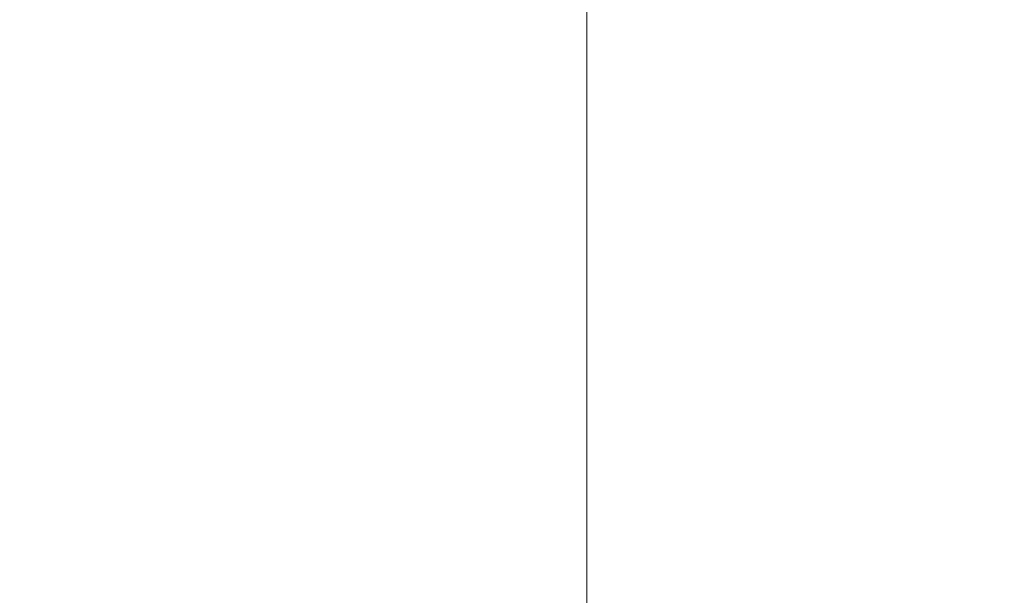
# Model space of a CAD drawing. Header units: inches. Extents: x -434 to -309, y 19 to 75.
# Tile 188 of 256: x -410.071 to -409.094, y 23.155 to 23.727. Entities that reach past the tile are written whole.
import ezdxf

# ---------------------------------------------------------------- set-up
doc = ezdxf.new("R2010")
doc.units = ezdxf.units.IN
doc.header["$MEASUREMENT"] = 0
doc.layers.add('A-FLOR-HRAL', color=1, linetype='Continuous', lineweight=9)
doc.layers.add('A-FLOR-STRS', color=2, linetype='Continuous', lineweight=9)

# ---------------------------------------------------------------- blocks, each defined once
blk = doc.blocks.new('Stair - Stairs-902674-_3D_')
at = {"layer": 'A-FLOR-STRS'}
mesh = blk.add_polyface(dxfattribs=at)
corners = [(-408.50816, 75.01156, 10.43478), (-420.50816, 75.01156, 10.43478), (-420.50816, 19.01156, 10.43478), (-408.50816, 19.01156, 10.43478)]
mesh.append_faces([[corners[k] for k in face] for face in [(2, 3, 0, 1)]])
mesh = blk.add_polyface(dxfattribs=at)
corners = [(-408.50816, 75.01156, 8.43478), (-408.50816, 19.01156, 8.43478), (-420.50816, 19.01156, 8.43478), (-420.50816, 75.01156, 8.43478)]
mesh.append_faces([[corners[k] for k in face] for face in [(2, 3, 0, 1)]])
mesh = blk.add_polyface(dxfattribs=at)
corners = [(-397.50815, 75.01156, 15.65217), (-409.50815, 75.01156, 15.65217), (-409.50815, 19.01156, 15.65217), (-397.50815, 19.01156, 15.65217)]
mesh.append_faces([[corners[k] for k in face] for face in [(2, 3, 0, 1)]])
mesh = blk.add_polyface(dxfattribs=at)
corners = [(-397.50815, 75.01156, 13.65217), (-397.50815, 19.01156, 13.65217), (-409.50815, 19.01156, 13.65217), (-409.50815, 75.01156, 13.65217)]
mesh.append_faces([[corners[k] for k in face] for face in [(2, 3, 0, 1)]])
mesh = blk.add_polyface(dxfattribs=at)
corners = [(-409.50815, 19.01156, 15.65217), (-409.50815, 75.01156, 15.65217), (-409.50815, 75.01156, 13.65217), (-409.50815, 19.01156, 13.65217)]
mesh.append_faces([[corners[k] for k in face] for face in [(0, 1, 2, 3)]])
blk = doc.blocks.new('Railing - Railing-1090966-_3D_')
at = {"layer": 'A-FLOR-HRAL'}
mesh = blk.add_polyface(dxfattribs=at)
corners = [(-431.50813, 24.51156, 46.32417), (-431.50813, 21.51156, 46.32417), (-310.50815, 21.51156, 103.71548), (-310.50815, 24.51156, 103.71548)]
mesh.append_faces([[corners[k] for k in face] for face in [(0, 1, 2, 3)]])
mesh = blk.add_polyface(dxfattribs=at)
corners = [(-431.50813, 21.51156, 44.11061), (-431.50813, 24.51156, 44.11061), (-310.50815, 24.51156, 101.50191), (-310.50815, 21.51156, 101.50191)]
mesh.append_faces([[corners[k] for k in face] for face in [(0, 1, 2, 3)]])

msp = doc.modelspace()

# ---------------------------------------------------------------- block references
at = {"layer": 'A-FLOR-HRAL'}
msp.add_blockref('Railing - Railing-1090966-_3D_', (0, 0), dxfattribs=at)
at = {"layer": 'A-FLOR-STRS'}
msp.add_blockref('Stair - Stairs-902674-_3D_', (0, 0), dxfattribs=at)

doc.saveas('drawing.dxf')
